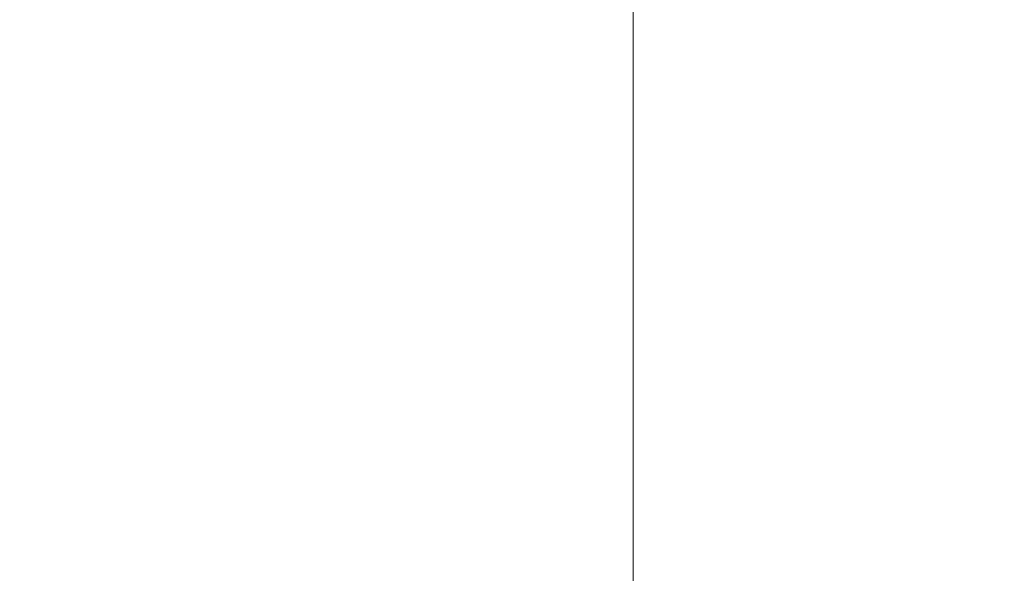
# Model space of a CAD drawing. Header units: millimetres. Extents: x 786 to 42540, y -7760 to 3796.
# Tile 224 of 256: x 39340.1716 to 39340.3306, y -5617.127 to -5617.0376. Entities that reach past the tile are written whole.
import ezdxf

# ---------------------------------------------------------------- set-up
doc = ezdxf.new("R2010")
doc.units = ezdxf.units.MM
doc.linetypes.add('4_ Штрихпунктир_ 10 х 2 мм', pattern=[14, 10, -2, 0, -2])
doc.layers.add('A-FLOR-PATT', color=7, linetype='Continuous', lineweight=25)
doc.layers.add('S-GRID', color=7, linetype='Continuous', lineweight=5)

msp = doc.modelspace()

# ---------------------------------------------------------------- hatches: boundary and pattern name
at = {"layer": 'A-FLOR-PATT', "lineweight": 5}
h = msp.add_hatch(dxfattribs=at)
h.set_pattern_fill('FP_10', color=256, style=0, pattern_type=2)
h.set_pattern_definition([(50, (48694.2, -5700), (291.494, -25.502), [30.48, -335.28]), (355, (48694.2, -5700), (-56.389, 305.691), [24.384, -268.224]), (100.451, (48718.5, -5702.12), (235.108, 280.1865), [25.904, -284.944]), (46.184, (48694.2, -5618.72), (433.727, -67.268), [45.72, -502.92]), (96.636, (48730.35, -5624.33), (379.844, 395.885), [38.856, -427.416]), (351.184, (48694.2, -5618.7), (379.848, 395.881), [36.576, -402.336]), (21, (48734.85, -5639.04), (242.583, -163.624), [30.48, -335.28]), (326, (48734.85, -5639.04), (98.883, 294.701), [24.384, -268.224]), (71.451, (48755.06, -5652.68), (341.467, 131.074), [25.904, -284.944]), (37.5, (48694.21, -5700), (4.9419, 135.2883), [13.411, -251.562, 13.411, -258.877, -269.24]), (37.5, (48694.21, -5700), (4.9419, 135.2883), [-537.261, 13.411, -255.829]), (7.5, (48694.21, -5700), (106.9117, 160.289), [13.411, -141.834, 13.411, -245.466, -102.616]), (7.5, (48694.21, -5700), (106.9117, 160.289), [-414.122, 13.411, -89.205]), (327.5, (48603.58, -5700), (216.9455, -9.1662), [13.411, -88.189, 13.411, -303.581, -420.624]), (327.5, (48603.58, -5700), (216.9455, -9.1662), [-418.592, 13.411, -407.213]), (317.5, (48562.94, -5700), (237.007, 40.6827), [13.411, -118.669, 13.411, -197.104, -298.704]), (317.5, (48562.94, -5700), (237.007, 40.6827), [-342.595, 13.411, -285.293])])
h.paths.add_polyline_path([(37322.60858, -5746), (42440.27064, -5746), (42440.27064, -5617), (37240.27064, -5617), (37240.27064, -5746)])

# ---------------------------------------------------------------- linework, layer by layer
at = {"layer": 'S-GRID', "linetype": '4_ Штрихпунктир_ 10 х 2 мм'}
msp.add_line((39340.27064, -6960.04312), (39340.27064, 329.76212), dxfattribs=at)

doc.saveas('drawing.dxf')
